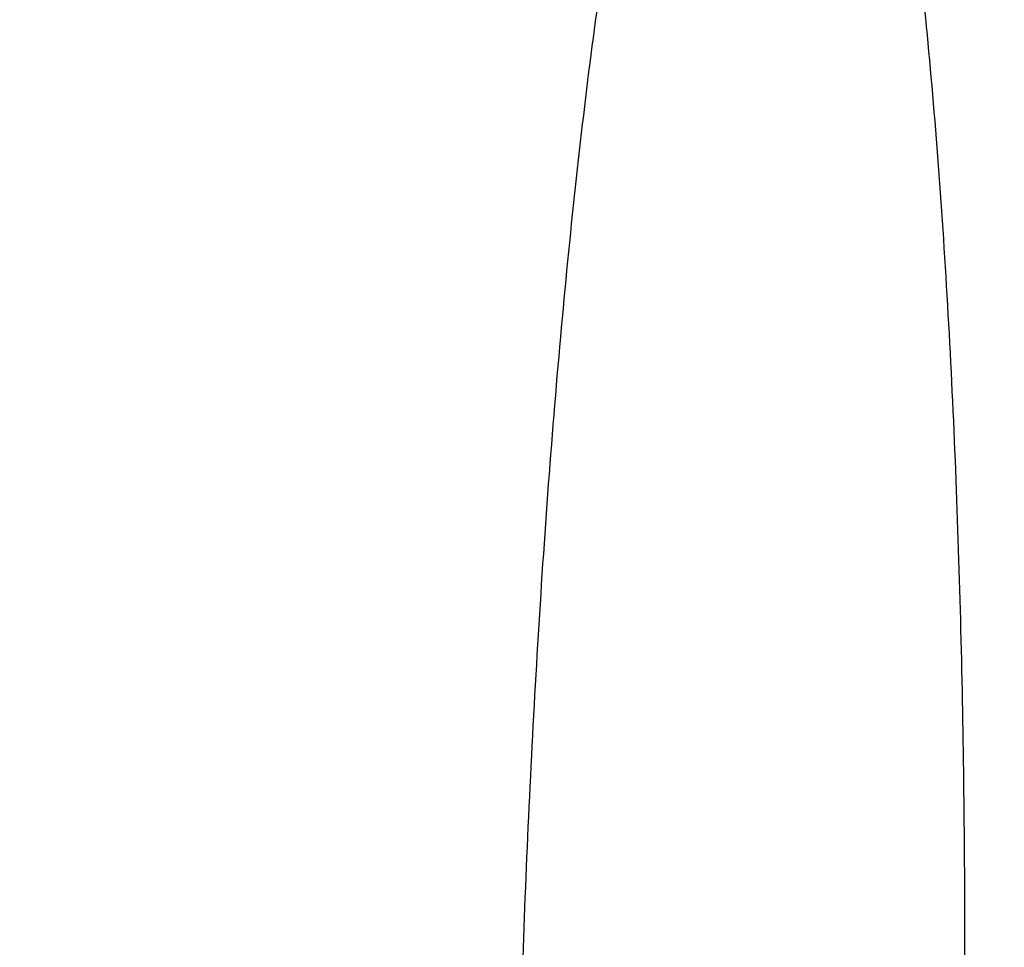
# Model space of a CAD drawing. Header units: millimetres. Extents: x -454 to 409, y -378 to 493.
# Tile 180 of 256: x -252 to -241, y -357 to -347. Entities that reach past the tile are written whole.
import ezdxf

# ---------------------------------------------------------------- set-up
doc = ezdxf.new("R2010")
doc.units = ezdxf.units.MM
doc.layers.add('Bordo', color=7, linetype='Continuous', true_color=0x00ffe9)
doc.layers.add('Corpo', color=7, linetype='Continuous', true_color=0x11ff00)

msp = doc.modelspace()

# ---------------------------------------------------------------- linework, layer by layer
at = {"layer": 'Bordo', "color": 7}
msp.add_rational_spline([(-246.375, -359.298, 50.606), (-246.062, -341.301, 50.486), (-243.751, -341.222, 68.336), (-241.44, -341.142, 86.187), (-241.753, -359.139, 86.308)], [1, 0.707106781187, 1, 0.707106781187, 1], degree=2, knots=[0, 0, 0, 28.274334, 28.274334, 56.548668, 56.548668, 56.548668], dxfattribs=at)
at = {"layer": 'Corpo', "color": 7}
msp.add_open_spline([(-437.994, -353.079, 104.104), (-426.756, -353.417, 100.979), (-415.517, -353.755, 97.855), (-384.087, -354.965, 91.517), (-352.657, -356.175, 85.178), (-301.036, -358.258, 75.627), (-237.398, -359.336, 67.606), (-173.761, -360.414, 59.585), (-98.106, -360.487, 53.096), (-22.451, -360.487, 53.096), (53.203, -360.487, 53.096), (128.858, -360.414, 59.585), (192.496, -359.336, 67.606), (256.133, -358.258, 75.627), (307.754, -356.175, 85.178), (339.184, -354.965, 91.517), (370.614, -353.755, 97.855), (381.853, -353.417, 100.979), (393.092, -353.079, 104.104)], degree=3, knots=[0, 0, 0, 0, 0.395955, 0.395955, 0.395955, 1.458786, 1.458786, 1.458786, 3, 3, 3, 4.541214, 4.541214, 4.541214, 5.604045, 5.604045, 5.604045, 6, 6, 6, 6], dxfattribs=at)

doc.saveas('drawing.dxf')
